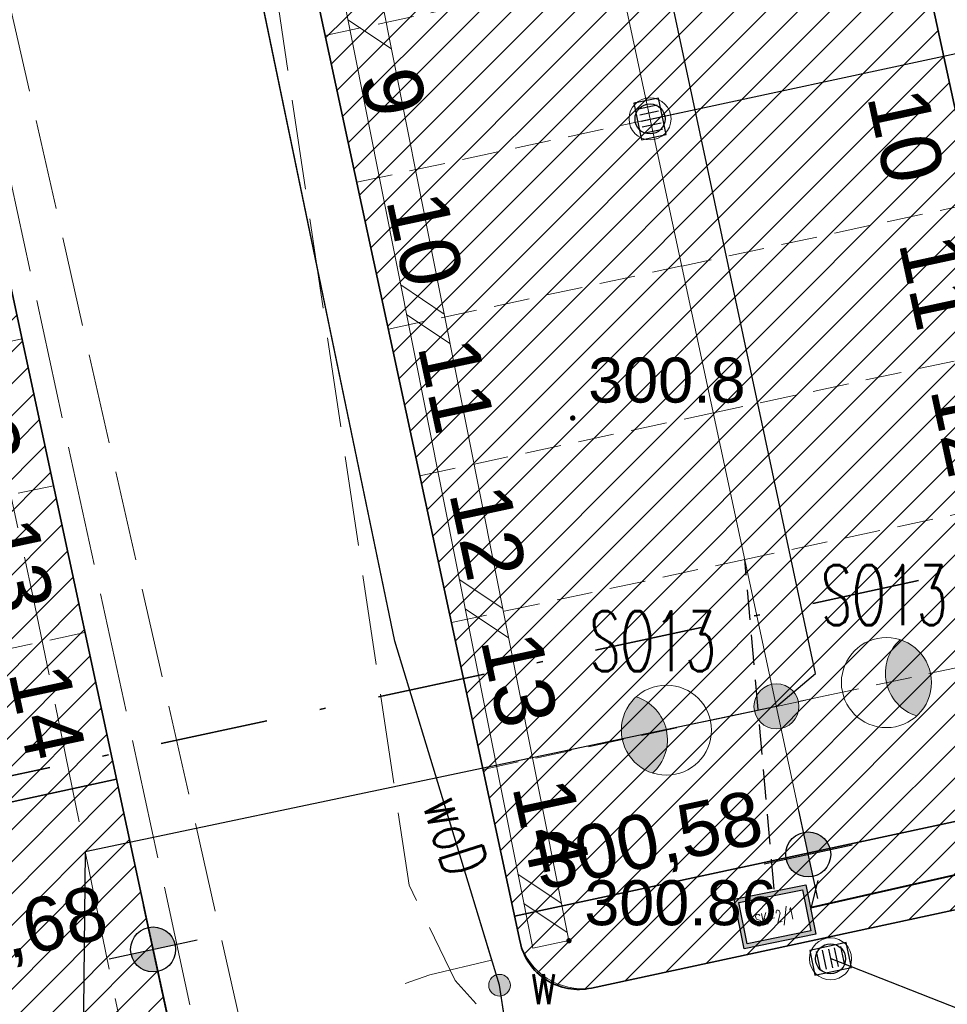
# Model space of a CAD drawing. Header units: metres. Extents: x 6567600 to 13135881, y 5574237 to 11149086.
# Tile 70 of 120: x 6567882 to 6567897, y 5574475 to 5574492. Entities that reach past the tile are written whole.
import ezdxf
from ezdxf.enums import TextEntityAlignment as Align

# ---------------------------------------------------------------- set-up
doc = ezdxf.new("R2010")
doc.units = ezdxf.units.M
for name, pattern in [('SEL_r', [1.5, 1, -0.5]), ('zzzxref_260316$0$_MDCP$0$L_2_50', [2.5, 2, -0.5]), ('zzzxref_260316$0$_MDCP$1$L_0_06', [2, 1.5, -0.5]), ('zzzxref_260316$0$PR1183 Chorzów Metalowców V09_TT$0$Kropki i Kreski', [3.6, 1.8, -0.9, 0, -0.9]), ('zzzxref_260316$0$PR1183 Chorzów Metalowców V09_TT$0$Przerywana gęsta', [0.9, 0.6, -0.3])]:
    doc.linetypes.add(name, pattern=pattern)
for name, color, linetype in [('SEL_atrybut_bloku1', 7, 'Continuous'), ('SEL_atrybut_bloku2', 9, 'Continuous'), ('SEN_atrybut_bloku1', 7, 'Continuous'), ('SEN_atrybut_bloku2', 9, 'Continuous'), ('zzzxref_260316$0$_MDCP$0$OTRN_O', 7, 'Continuous'), ('zzzxref_260316$0$PR1183 Chorzów Metalowców V09_TT$0$01FORMA - PZT - Inne obiekty', 7, 'Continuous'), ('zzzxref_260316$0$PR1183 Chorzów Metalowców V09_TT$0$FORMA - Arch 01 - PZT 1 Strefy', 7, 'Continuous'), ('zzzxref_260316$0$PR1183 Chorzów Metalowców V09_TT$0$FORMA - Arch 01 - PZT-3 Ukształtowanie terenu', 7, 'Continuous'), ('zzzxref_260316$0$PR1183 Chorzów Metalowców V09_TT$0$FORMA - Arch 01 - PZT-3 Zagospodarowanie', 7, 'Continuous'), ('zzzxref_260316$0$PR1183 Chorzów Metalowców V09_TT$0$FORMA - Arch 01 - PZT-5 Opisy ogólne', 7, 'Continuous')]:
    doc.layers.add(name, color=color, linetype=linetype)
for name, color, linetype, lineweight in [('SEL_kanalizacja_kablowa_nN', 1, 'SEL_knN', 40), ('SEL_sieci_kable_nN', 1, 'SEL_eN', 30), ('SEL_sieci_oswietlenie_oprawy', 152, 'Continuous', 20), ('SEL_sieci_pomocnicza_przerywana', 140, 'SEL_r', 25), ('SEN_studnia_kablowa_typ', 30, 'Continuous', 20), ('zzzxref_260316$0$_MDCP$0$GES_PrzewodElektroenergetyczny_Projektowany', 7, 'Continuous', 18), ('zzzxref_260316$0$_MDCP$0$GES_UrzadzeniaSiecWodociagowa_P', 7, 'Continuous', 18), ('zzzxref_260316$0$_MDCP$0$KR_ObiektKarto', 7, 'Continuous', 18), ('zzzxref_260316$0$_MDCP$0$OT_Budowle', 7, 'Continuous', 18), ('zzzxref_260316$0$_MDCP$0$OT_Komunikacja', 7, 'Continuous', 18), ('zzzxref_260316$0$_MDCP$0$OTRN', 7, 'Continuous', 13), ('zzzxref_260316$0$_MDCP$0$OTRS', 7, 'Continuous', 13), ('zzzxref_260316$0$_MDCP$0$OTRS_O', 7, 'Continuous', 20), ('zzzxref_260316$0$_MDCP$1$GES_PrzewodWodociagowy', 5, 'Continuous', 18), ('zzzxref_260316$0$_Tt_DO_LIKWIDACJI', 7, 'Continuous', 25), ('zzzxref_260316$0$_TT_KAN_D_II etap', 116, 'Continuous', 25), ('zzzxref_260316$0$_TT_KAN_D_WPUST', 7, 'Continuous', 25)]:
    doc.layers.add(name, color=color, linetype=linetype, lineweight=lineweight)
doc.layers.add('SEL_sieci_kable_nN_oswietlenie', color=7, linetype='SEL_eNN', lineweight=30, true_color=0xff7a7a)
doc.styles.add('ARIAL', font='ARIALN.TTF', dxfattribs={"width": 0.8})
doc.styles.add('ROMANS', font='romans.shx', dxfattribs={"width": 0.8})
doc.styles.add('zzzxref_260316$0$$TD_AUDIT_GENERATED_(9E133)', font='simplex.shx')
doc.styles.add('zzzxref_260316$0$$TD_AUDIT_GENERATED_(9E16A)', font='arial.ttf', dxfattribs={"width": 0.9})
doc.styles.add('zzzxref_260316$0$$TD_AUDIT_GENERATED_(B0E6E)', font='arial.ttf')
doc.styles.add('zzzxref_260316$0$$TD_AUDIT_GENERATED_(B0E75)', font='arial.ttf')
doc.styles.add('zzzxref_260316$0$ROMANS', font='romans.shx', dxfattribs={"width": 0.9})
doc.linetypes.add('SEL_eN', pattern='A,5,["eN",ARIAL,S=1,R=0,X=1.8,Y=0.25],5', length=10)
doc.linetypes.add('SEL_eNN', pattern='A,5,["eNN",ARIAL,S=1,R=0,X=1.45,Y=0.25],5', length=10)
doc.linetypes.add('SEL_knN', pattern='A,5,["knN",ARIAL,S=1,R=0,X=1.8,Y=0.25],5', length=10)
doc.linetypes.add('zzzxref_260316$0$likwidacja1', pattern='A,0,-1,["X",zzzxref_260316$0$ROMANS,S=0.6,R=0,X=-0.1,Y=-0.3],-1', length=2)
doc.linetypes.add('zzzxref_260316$0$PR1183 Chorzów Metalowców V09_TT$0$X 1_2', pattern='A,0,[8,PR1183 ChorzĂłw MetalowcĂłw V091.Shx,S=0.039206,R=0,X=0,Y=0],-4.94,0', length=4.94)
pattern_1 = [(45, (0, 1.2501), (-0.265165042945, 0.265165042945), [])]

# ---------------------------------------------------------------- blocks, each defined once
blk = doc.blocks.new('oprawa zewnetrzna stojaca')
for points in [[(2.625, 0, 0.267949), (2.25, 0.65, 0.57735), (2.25, -0.65, 0.267949)], [(0.375, 0, 1), (-0.375, 0, 1)]]:
    blk.add_hatch(color=256).paths.add_polyline_path(points)
blk.add_line((1.125, 0), (0.375, 0))
for centre, radius in [((1.875, 0), 0.75), ((0, 0), 0.375)]:
    blk.add_circle(centre, radius)
blk.add_arc((2.625, 0), 0.75, 120, 240)
at = {"layer": 'SEL_atrybut_bloku1', "style": 'ROMANS', "width": 0.6, "flags": 8}
blk.add_attdef('TYP', text='', height=1, dxfattribs=at).set_placement((1.873, 0.9), align=Align.CENTER)
at = {"layer": 'SEL_atrybut_bloku2', "style": 'ROMANS', "width": 0.6, "flags": 8}
for tag, p in [('OPIS1', (1.873, -1.638)), ('OPIS2', (1.873, -2.499))]:
    blk.add_attdef(tag, text='', height=0.75, dxfattribs=at).set_placement(p, align=Align.CENTER)
blk = doc.blocks.new('studnia_SK2_1')
at = {"linetype": 'Continuous'}
h = blk.add_hatch(color=256, dxfattribs=at)
h.paths.add_polyline_path([(-0.61, 0.84), (-0.61, 0), (0.61, 0), (0.61, 0.84)])
h.paths.add_polyline_path([(0.54, 0.77), (0.54, 0.07), (-0.54, 0.07), (-0.54, 0.77)], flags=16)
for points in [[(-0.61, 0.84), (0.61, 0.84), (0.61, 0), (-0.61, 0)], [(-0.54, 0.77), (0.54, 0.77), (0.54, 0.07), (-0.54, 0.07)]]:
    blk.add_lwpolyline(points, close=True, dxfattribs=at)
at = {"linetype": 'Continuous', "flags": 128}
for points in [[(-0.61, 0.84), (0.61, 0.84), (0.61, 0), (-0.61, 0), (-0.61, 0.84)], [(-0.54, 0.77), (0.54, 0.77), (0.54, 0.07), (-0.54, 0.07), (-0.54, 0.77)]]:
    blk.add_lwpolyline(points, dxfattribs=at)
at = {"layer": 'SEN_atrybut_bloku1', "style": 'ROMANS', "width": 0.6, "flags": 8}
blk.add_attdef('TYP', text='', height=1, dxfattribs=at).set_placement((0, 0.94), align=Align.CENTER)
at = {"layer": 'SEN_atrybut_bloku2', "style": 'ROMANS', "width": 0.6, "flags": 8}
for tag, p in [('OPIS1', (0, -0.85)), ('OPIS2', (0, -1.7))]:
    blk.add_attdef(tag, text='', height=0.75, dxfattribs=at).set_placement(p, align=Align.CENTER)
at = {"layer": 'SEN_studnia_kablowa_typ', "color": 0, "style": 'ROMANS', "width": 0.6}
blk.add_text('SK-2/1', height=0.2, dxfattribs=at).set_placement((0, 0.42), align=Align.MIDDLE_CENTER)
blk = doc.blocks.new('zzzxref_260316$0$_MDCP$0$OTRS')
at = {"layer": 'zzzxref_260316$0$_MDCP$0$OTRS', "color": 0, "lineweight": -3, "const_width": 0.09}
blk.add_lwpolyline([(-0.045, 0, 1), (0.045, 0, 1)], format="xyb", close=True, dxfattribs=at)
at = {"layer": 'zzzxref_260316$0$_MDCP$0$OTRS_O', "color": 0, "style": 'zzzxref_260316$0$$TD_AUDIT_GENERATED_(9E16A)'}
blk.add_attdef('RZEDNA', (0.514, 0.515), '', height=1.5, dxfattribs=at)
blk = doc.blocks.new('zzzxref_260316$0$_MDCP$0$OTRN')
at = {"layer": 'zzzxref_260316$0$_MDCP$0$OTRN', "color": 0, "const_width": 0.09}
blk.add_lwpolyline([(-0.045, 0, 1), (0.045, 0, 1)], format="xyb", close=True, dxfattribs=at)
at = {"layer": 'zzzxref_260316$0$_MDCP$0$OTRN_O', "color": 0, "style": 'zzzxref_260316$0$$TD_AUDIT_GENERATED_(9E16A)'}
blk.add_attdef('RZEDNA', (0.514, 0.515), '', height=1.5, dxfattribs=at)
blk = doc.blocks.new('zzzxref_260316$0$_MDCP$0$other_SUWW')
at = {"linetype": 'Continuous', "lineweight": 18}
blk.add_hatch(color=0, dxfattribs=at).paths.add_polyline_path([(0, -0.361, 1), (0, 0.361, 1)])
at = {"color": 0, "linetype": 'Continuous', "lineweight": 18}
blk.add_circle((0, 0), 0.361, dxfattribs=at)
blk = doc.blocks.new('zzzxref_260316$0$PR1183 Chorzów Metalowców V09_TT$0$Miejsca parkingowe 27[8]', base_point=(6567892.619, 5574511.932))
at = {"layer": 'zzzxref_260316$0$PR1183 Chorzów Metalowców V09_TT$0$FORMA - Arch 01 - PZT-3 Zagospodarowanie', "color": 7, "linetype": 'zzzxref_260316$0$PR1183 Chorzów Metalowców V09_TT$0$Przerywana gęsta', "lineweight": 13}
for p, q in [((6567897.347, 5574489.934), (6567892.459, 5574488.883)), ((6567897.872, 5574487.49), (6567892.984, 5574486.439)), ((6567898.398, 5574485.046), (6567893.509, 5574483.995)), ((6567898.923, 5574482.601), (6567894.035, 5574481.551)), ((6567899.448, 5574480.157), (6567894.56, 5574479.107))]:
    blk.add_line(p, q, dxfattribs=at)
at = {"layer": 'zzzxref_260316$0$PR1183 Chorzów Metalowców V09_TT$0$FORMA - Arch 01 - PZT-3 Zagospodarowanie', "color": 7, "lineweight": 13, "style": 'zzzxref_260316$0$$TD_AUDIT_GENERATED_(B0E75)'}
for tag, p in [('num_start_0', (6567891.992, 5574510.617)), ('num_start_1', (6567892.518, 5574508.173)), ('num_start_2', (6567893.043, 5574505.72)), ('num_start_3', (6567893.568, 5574503.284)), ('num_start_4', (6567894.094, 5574500.832)), ('num_start_5', (6567894.619, 5574498.388)), ('num_start_6', (6567895.144, 5574495.952)), ('num_start_7', (6567895.67, 5574493.499)), ('num_start_8', (6567896.195, 5574491.055)), ('num_start_9', (6567896.72, 5574488.611)), ('num_start_10', (6567897.245, 5574486.175)), ('num_start_11', (6567897.771, 5574483.731)), ('num_start_12', (6567898.296, 5574481.278)), ('num_start_13', (6567898.821, 5574478.842))]:
    blk.add_attdef(tag, text='', height=1, rotation=282.1296, dxfattribs=at).set_placement(p, align=Align.MIDDLE_CENTER)
blk = doc.blocks.new('zzzxref_260316$0$PR1183 Chorzów Metalowców V09_TT$0$Miejsca parkingowe 27[7]', base_point=(6567882.843, 5574509.83))
at = {"layer": 'zzzxref_260316$0$PR1183 Chorzów Metalowców V09_TT$0$FORMA - Arch 01 - PZT-3 Zagospodarowanie', "color": 7, "linetype": 'zzzxref_260316$0$PR1183 Chorzów Metalowców V09_TT$0$Przerywana gęsta', "lineweight": 13}
for p, q in [((6567887.045, 5574490.277), (6567891.933, 5574491.328)), ((6567887.57, 5574487.833), (6567892.459, 5574488.883)), ((6567888.096, 5574485.389), (6567892.984, 5574486.439)), ((6567888.621, 5574482.944), (6567893.509, 5574483.995)), ((6567889.146, 5574480.5), (6567894.035, 5574481.551)), ((6567889.672, 5574478.056), (6567894.56, 5574479.107))]:
    blk.add_line(p, q, dxfattribs=at)
at = {"layer": 'zzzxref_260316$0$PR1183 Chorzów Metalowców V09_TT$0$FORMA - Arch 01 - PZT-3 Zagospodarowanie', "color": 7, "lineweight": 13, "style": 'zzzxref_260316$0$$TD_AUDIT_GENERATED_(B0E75)'}
for tag, p in [('num_start_0', (6567883.978, 5574508.894)), ('num_start_1', (6567884.503, 5574506.45)), ('num_start_2', (6567885.028, 5574503.998)), ('num_start_3', (6567885.554, 5574501.562)), ('num_start_4', (6567886.079, 5574499.109)), ('num_start_5', (6567886.604, 5574496.665)), ('num_start_6', (6567887.13, 5574494.229)), ('num_start_7', (6567887.655, 5574491.776)), ('num_start_8', (6567888.18, 5574489.332)), ('num_start_9', (6567888.706, 5574486.888)), ('num_start_10', (6567889.231, 5574484.452)), ('num_start_11', (6567889.756, 5574482.008)), ('num_start_12', (6567890.281, 5574479.556)), ('num_start_13', (6567890.807, 5574477.12))]:
    blk.add_attdef(tag, text='', height=1, rotation=282.1296, dxfattribs=at).set_placement(p, align=Align.MIDDLE_CENTER)
blk = doc.blocks.new('zzzxref_260316$0$PR1183 Chorzów Metalowców V09_TT$0$Miejsca parkingowe 27[6]', base_point=(6567876.212, 5574512.111))
at = {"layer": 'zzzxref_260316$0$PR1183 Chorzów Metalowców V09_TT$0$FORMA - Arch 01 - PZT-3 Zagospodarowanie', "color": 7, "linetype": 'zzzxref_260316$0$PR1183 Chorzów Metalowców V09_TT$0$Przerywana gęsta', "lineweight": 13}
for p, q in [((6567881.991, 5574485.225), (6567877.102, 5574484.175)), ((6567882.516, 5574482.781), (6567877.628, 5574481.731)), ((6567883.041, 5574480.337), (6567878.153, 5574479.286))]:
    blk.add_line(p, q, dxfattribs=at)
at = {"layer": 'zzzxref_260316$0$PR1183 Chorzów Metalowców V09_TT$0$FORMA - Arch 01 - PZT-3 Zagospodarowanie', "color": 7, "lineweight": 13, "style": 'zzzxref_260316$0$$TD_AUDIT_GENERATED_(B0E75)'}
for tag, p in [('num_start_0', (6567875.585, 5574510.797)), ('num_start_1', (6567876.111, 5574508.352)), ('num_start_2', (6567876.636, 5574505.9)), ('num_start_3', (6567877.161, 5574503.464)), ('num_start_4', (6567877.687, 5574501.011)), ('num_start_5', (6567878.212, 5574498.567)), ('num_start_6', (6567878.737, 5574496.131)), ('num_start_7', (6567879.263, 5574493.679)), ('num_start_8', (6567879.788, 5574491.234)), ('num_start_9', (6567880.313, 5574488.791)), ('num_start_10', (6567880.839, 5574486.355)), ('num_start_11', (6567881.364, 5574483.911)), ('num_start_12', (6567881.889, 5574481.458)), ('num_start_13', (6567882.414, 5574479.022))]:
    blk.add_attdef(tag, text='', height=1, rotation=282.1296, dxfattribs=at).set_placement(p, align=Align.MIDDLE_CENTER)
blk = doc.blocks.new('zzzxref_260316$0$PR1183 Chorzów Metalowców V09_TT$0$Płaszczyzna odcinająca_2', base_point=(6567836.554, 5574468.225))
at = {"layer": 'zzzxref_260316$0$PR1183 Chorzów Metalowców V09_TT$0$FORMA - Arch 01 - PZT-5 Opisy ogólne', "color": 7, "linetype": 'zzzxref_260316$0$PR1183 Chorzów Metalowców V09_TT$0$Kropki i Kreski', "lineweight": 35}
blk.add_line((6567837.287, 5574468.383), (6567939.812, 5574490.418), dxfattribs=at)
blk = doc.blocks.new('zzzxref_260316$0$PR1183 Chorzów Metalowców V09_TT$0$Koty wysokościowe_75', base_point=(6567895.09, 5574476.642))
at = {"layer": 'zzzxref_260316$0$PR1183 Chorzów Metalowców V09_TT$0$FORMA - Arch 01 - PZT-3 Ukształtowanie terenu', "linetype": 'Continuous', "lineweight": 25}
for points in [[(6567895.09, 5574476.642), (6567895.456, 5574476.721), (6567895.398, 5574476.855), (6567895.293, 5574476.957), (6567895.157, 5574477.011), (6567895.011, 5574477.009)], [(6567895.09, 5574476.642), (6567894.723, 5574476.563), (6567894.781, 5574476.429), (6567894.886, 5574476.327), (6567895.022, 5574476.273), (6567895.168, 5574476.275)]]:
    blk.add_hatch(color=6, dxfattribs=at).paths.add_polyline_path(points)
at = {"layer": 'zzzxref_260316$0$PR1183 Chorzów Metalowców V09_TT$0$FORMA - Arch 01 - PZT-3 Ukształtowanie terenu', "color": 6, "linetype": 'Continuous', "lineweight": 25}
for p, q in [((6567895.247, 5574475.909), (6567894.932, 5574477.375)), ((6567894.356, 5574476.484), (6567895.823, 5574476.8))]:
    blk.add_line(p, q, dxfattribs=at)
blk.add_circle((6567895.09, 5574476.642), 0.375, dxfattribs=at)
at = {"layer": 'zzzxref_260316$0$PR1183 Chorzów Metalowców V09_TT$0$FORMA - Arch 01 - PZT-3 Ukształtowanie terenu', "color": 6, "lineweight": 25, "insert": (6567890.665, 5574475.878), "char_height": 0.9, "attachment_point": 7, "rotation": 12.1296, "style": 'zzzxref_260316$0$$TD_AUDIT_GENERATED_(B0E6E)'}
blk.add_mtext('\\A1;{\\pql;\\fArial|b0|i0|c238|p0;\\W1.000000;300,58}', dxfattribs=at)
blk = doc.blocks.new('zzzxref_260316$0$PR1183 Chorzów Metalowców V09_TT$0$Koty wysokościowe_74', base_point=(6567884.176, 5574475.059))
at = {"layer": 'zzzxref_260316$0$PR1183 Chorzów Metalowców V09_TT$0$FORMA - Arch 01 - PZT-3 Ukształtowanie terenu', "linetype": 'Continuous', "lineweight": 25}
for points in [[(6567884.176, 5574475.059), (6567884.542, 5574475.138), (6567884.484, 5574475.273), (6567884.379, 5574475.374), (6567884.243, 5574475.428), (6567884.097, 5574475.426)], [(6567884.176, 5574475.059), (6567883.809, 5574474.981), (6567883.867, 5574474.846), (6567883.972, 5574474.744), (6567884.108, 5574474.691), (6567884.254, 5574474.693)]]:
    blk.add_hatch(color=6, dxfattribs=at).paths.add_polyline_path(points)
at = {"layer": 'zzzxref_260316$0$PR1183 Chorzów Metalowców V09_TT$0$FORMA - Arch 01 - PZT-3 Ukształtowanie terenu', "color": 6, "linetype": 'Continuous', "lineweight": 25}
for p, q in [((6567884.333, 5574474.326), (6567884.018, 5574475.793)), ((6567883.442, 5574474.902), (6567884.909, 5574475.217))]:
    blk.add_line(p, q, dxfattribs=at)
blk.add_circle((6567884.176, 5574475.059), 0.375, dxfattribs=at)
at = {"layer": 'zzzxref_260316$0$PR1183 Chorzów Metalowców V09_TT$0$FORMA - Arch 01 - PZT-3 Ukształtowanie terenu', "color": 6, "lineweight": 25, "insert": (6567879.751, 5574474.295), "char_height": 0.9, "attachment_point": 7, "rotation": 12.1296, "style": 'zzzxref_260316$0$$TD_AUDIT_GENERATED_(B0E6E)'}
blk.add_mtext('\\A1;{\\pql;\\fArial|b0|i0|c238|p0;\\W1.000000;300,68}', dxfattribs=at)
blk = doc.blocks.new('zzzxref_260316')
at = {"layer": 'zzzxref_260316$0$PR1183 Chorzów Metalowców V09_TT$0$FORMA - Arch 01 - PZT 1 Strefy', "linetype": 'Continuous', "lineweight": 0, "true_color": 0x577933}
h = blk.add_hatch(dxfattribs=at)
h.set_pattern_fill('ANSI31', color=77, scale=3, style=0)
h.set_pattern_definition(pattern_1)
h.paths.add_polyline_path([(6567829, 5574518.49), (6567842.398, 5574472.369), (6567844.165, 5574472.882), (6567846.931, 5574463.362), (6567846.967, 5574485.722), (6567835.736, 5574537.98), (6567846.642, 5574540.324), (6567844.864, 5574548.6), (6567918.571, 5574564.441), (6567935.605, 5574485.184), (6567930.975, 5574478.018), (6567931.227, 5574476.845), (6567933.57, 5574477.348, 0.216609), (6567938.884, 5574481.335), (6567921.55, 5574569.11), (6567849.267, 5574552.203), (6567830.11, 5574547.72)])
at = {"layer": 'zzzxref_260316$0$PR1183 Chorzów Metalowców V09_TT$0$FORMA - Arch 01 - PZT 1 Strefy', "linetype": 'Continuous', "lineweight": 0, "true_color": 0x606060}
h = blk.add_hatch(dxfattribs=at)
h.set_pattern_fill('ANSI31', color=251, scale=3, style=0)
h.set_pattern_definition(pattern_1)
h.paths.add_polyline_path([(6567877.761, 5574471.437), (6567884.905, 5574472.973), (6567884.671, 5574474.061), (6567884.473, 5574474.979), (6567883.567, 5574479.143), (6567878.678, 5574478.092), (6567871.324, 5574512.311), (6567876.212, 5574513.361), (6567874.387, 5574521.856), (6567909.387, 5574529.379), (6567910.438, 5574524.49), (6567911.513, 5574524.721, 0.390142), (6567916.985, 5574532.464), (6567916.781, 5574533.525), (6567866.729, 5574522.767)])
at = {"layer": 'zzzxref_260316$0$PR1183 Chorzów Metalowców V09_TT$0$FORMA - Arch 01 - PZT 1 Strefy', "linetype": 'Continuous', "lineweight": 0, "true_color": 0x4b7a78}
h = blk.add_hatch(dxfattribs=at)
h.set_pattern_fill('ANSI31', color=137, scale=3, style=0)
h.set_pattern_definition(pattern_1)
h.paths.add_polyline_path([(6567871.324, 5574512.311), (6567878.678, 5574478.092), (6567883.567, 5574479.143), (6567876.212, 5574513.361)])
h = blk.add_hatch(dxfattribs=at)
h.set_pattern_fill('ANSI31', color=137, scale=3, style=0)
h.set_pattern_definition(pattern_1)
h.paths.add_polyline_path([(6567890.194, 5574476.861), (6567899.971, 5574478.963), (6567892.616, 5574513.181), (6567882.84, 5574511.08)])
at = {"layer": 'zzzxref_260316$0$PR1183 Chorzów Metalowców V09_TT$0$FORMA - Arch 01 - PZT 1 Strefy', "linetype": 'Continuous', "lineweight": 0, "true_color": 0x577933}
h = blk.add_hatch(dxfattribs=at)
h.set_pattern_fill('ANSI31', color=77, scale=3, style=0)
h.set_pattern_definition(pattern_1)
h.paths.add_polyline_path([(6567899.974, 5574478.963), (6567890.194, 5574476.861), (6567890.289, 5574476.433, 0.414214), (6567891.477, 5574475.666), (6567899.298, 5574477.347, 0.414214), (6567900.066, 5574478.535)])
at = {"layer": 'zzzxref_260316$0$_MDCP$0$GES_PrzewodElektroenergetyczny_Projektowany', "color": 1, "linetype": 'zzzxref_260316$0$_MDCP$0$L_2_50', "lineweight": 18, "flags": 128}
for points in [[(6567968.757, 5574418.447), (6567965.79, 5574417.788), (6567964.269, 5574419.682), (6567962.444, 5574428.423), (6567960.927, 5574438.382), (6567955.785, 5574440.828), (6567943.735, 5574448.879), (6567937.061, 5574453.287), (6567929.241, 5574458.206), (6567924.301, 5574460.739), (6567918.598, 5574463.02), (6567911.377, 5574464.921), (6567904.643, 5574465.783), (6567895.738, 5574466.364), (6567887.791, 5574468.949), (6567886.282, 5574470.192), (6567885.356, 5574472.785), (6567880.925, 5574493.141), (6567879.016, 5574496.438), (6567878.444, 5574499.11), (6567874.34, 5574499.268), (6567872.908, 5574505.876), (6567870.567, 5574509.67), (6567868.305, 5574511.329), (6567862.172, 5574511.906), (6567852.994, 5574510.772), (6567850.203, 5574522.019), (6567848.1, 5574529.505), (6567843.148, 5574549.062), (6567840.304, 5574561.676)], [(6567969.013, 5574417.508), (6567965.67, 5574416.775), (6567965.136, 5574416.988), (6567963.338, 5574419.374), (6567961.4, 5574428.408), (6567959.839, 5574437.722), (6567955.495, 5574439.686), (6567949.589, 5574443.706), (6567943.221, 5574448.01), (6567937.351, 5574451.781), (6567931.445, 5574455.553), (6567928.35, 5574457.367), (6567924.259, 5574459.573), (6567918.175, 5574462.063), (6567911.487, 5574463.842), (6567904.656, 5574464.624), (6567895.691, 5574465.123), (6567890.711, 5574466.83), (6567887.509, 5574467.826), (6567885.41, 5574469.356), (6567884.058, 5574472.665), (6567883.631, 5574475.084), (6567882.172, 5574482.199), (6567880.002, 5574492.125), (6567879.789, 5574492.837), (6567878.117, 5574495.647), (6567877.606, 5574498.034), (6567873.799, 5574498.12), (6567873.492, 5574498.529), (6567871.962, 5574505.181), (6567869.85, 5574508.829), (6567867.823, 5574510.339), (6567862.143, 5574510.874), (6567852.516, 5574509.777), (6567850.708, 5574516.687), (6567849.134, 5574522.547)]]:
    blk.add_lwpolyline(points, dxfattribs=at)
at = {"layer": 'zzzxref_260316$0$_MDCP$0$KR_ObiektKarto', "linetype": 'Continuous', "lineweight": 13, "flags": 128}
for points in [[(6567888.146, 5574491.304), (6567887.422, 5574491.788)], [(6567889.025, 5574486.89), (6567888.301, 5574487.374)], [(6567889.122, 5574486.4), (6567888.398, 5574486.883)], [(6567890, 5574481.986), (6567889.277, 5574482.469)], [(6567890.098, 5574481.496), (6567889.375, 5574481.979)], [(6567890.976, 5574477.082), (6567890.254, 5574477.565)], [(6567891.074, 5574476.592), (6567890.352, 5574477.074)]]:
    blk.add_lwpolyline(points, dxfattribs=at)
at = {"layer": 'zzzxref_260316$0$_MDCP$0$OT_Budowle', "color": 7, "linetype": 'Continuous', "lineweight": 18, "flags": 128}
blk.add_lwpolyline([(6567876.26, 5574547.82), (6567876.86, 5574547.94), (6567884.01, 5574512.09), (6567891.1, 5574476.46), (6567890.5, 5574476.33), (6567882.96, 5574514.19), (6567879.87, 5574529.68), (6567876.97, 5574544.24)], close=True, dxfattribs=at)
at = {"layer": 'zzzxref_260316$0$_MDCP$0$OT_Komunikacja', "color": 7, "linetype": 'zzzxref_260316$0$_MDCP$1$L_0_06', "lineweight": 18, "flags": 128}
blk.add_lwpolyline([(6567882.96, 5574514.19), (6567888.44, 5574477.38), (6567889.21, 5574475.79), (6567889.95, 5574474.97), (6567890.49, 5574474.7), (6567893.61, 5574473.71), (6567902.37, 5574471.63), (6567913.26, 5574468.91), (6567913.873, 5574468.734), (6567913.06, 5574465.175), (6567909.46, 5574465.92), (6567901.4, 5574466.74), (6567896.97, 5574466.97), (6567892.9, 5574468.19), (6567889.15, 5574469.24), (6567888, 5574469.69), (6567887.04, 5574470.68), (6567886.14, 5574472.85), (6567879.8, 5574500.83), (6567875.93, 5574514.86), (6567873.96, 5574525.12), (6567870.68, 5574544.68), (6567869.69, 5574556.86), (6567875.1, 5574558.32), (6567875.46, 5574553.45), (6567875.76, 5574549.86), (6567876.26, 5574547.82), (6567876.97, 5574544.24), (6567879.87, 5574529.68)], close=True, dxfattribs=at)
at = {"layer": 'zzzxref_260316$0$_MDCP$1$GES_PrzewodWodociagowy', "color": 5, "linetype": 'Continuous', "lineweight": 18, "flags": 128}
for points in [[(6567889.812, 5574476.132), (6567888.204, 5574481.442), (6567881.57, 5574513.41)], [(6567889.812, 5574476.132), (6567888.785, 5574475.889)], [(6567889.947, 5574475.714), (6567889.812, 5574476.132)], [(6567888.785, 5574475.889), (6567888.377, 5574475.744)], [(6567892.522, 5574458.995), (6567889.947, 5574475.714)]]:
    blk.add_lwpolyline(points, dxfattribs=at)
at = {"layer": 'zzzxref_260316$0$_Tt_DO_LIKWIDACJI', "linetype": 'zzzxref_260316$0$likwidacja1', "lineweight": 20}
blk.add_lwpolyline([(6567842.91, 5574518.88), (6567847.17, 5574519.59), (6567848.18, 5574514.91), (6567869.01, 5574519), (6567881.57, 5574513.41), (6567888.204, 5574481.442), (6567889.947, 5574475.714), (6567892.522, 5574458.995), (6567892.06, 5574455.65)], dxfattribs=at)
at = {"layer": 'zzzxref_260316$0$_TT_KAN_D_II etap'}
for p, q in [((6567892.456, 5574490.133), (6567897.983, 5574491.321)), ((6567895.465, 5574476.16), (6567901.885, 5574473.639))]:
    blk.add_line(p, q, dxfattribs=at)
at = {"layer": 'zzzxref_260316$0$_TT_KAN_D_WPUST', "lineweight": 30}
for p, q in [((6567892.261, 5574490.308), (6567892.575, 5574490.374)), ((6567892.283, 5574490.206), (6567892.596, 5574490.272)), ((6567892.305, 5574490.103), (6567892.618, 5574490.169)), ((6567892.325, 5574490.005), (6567892.639, 5574490.071)), ((6567892.347, 5574489.902), (6567892.66, 5574489.968)), ((6567895.293, 5574475.96), (6567895.227, 5574476.274)), ((6567895.396, 5574475.982), (6567895.329, 5574476.296)), ((6567895.498, 5574476.004), (6567895.432, 5574476.317)), ((6567895.596, 5574476.024), (6567895.53, 5574476.338)), ((6567895.699, 5574476.046), (6567895.633, 5574476.36))]:
    blk.add_line(p, q, dxfattribs=at)
for points in [[(6567892.724, 5574489.879), (6567892.596, 5574490.486), (6567892.185, 5574490.399), (6567892.313, 5574489.792)], [(6567895.722, 5574476.423), (6567895.115, 5574476.295), (6567895.202, 5574475.884), (6567895.809, 5574476.012)]]:
    blk.add_lwpolyline(points, close=True, dxfattribs=at)
at = {"layer": 'zzzxref_260316$0$_TT_KAN_D_WPUST', "lineweight": 18}
for centre in [(6567892.454, 5574490.139), (6567895.462, 5574476.154)]:
    blk.add_circle(centre, 0.35, dxfattribs=at)
at = {"layer": 'zzzxref_260316$0$_TT_KAN_D_WPUST', "color": 96, "lineweight": 30}
for centre in [(6567892.454, 5574490.139), (6567895.462, 5574476.154)]:
    blk.add_circle(centre, 0.25, dxfattribs=at)
at = {"layer": 'zzzxref_260316$0$PR1183 Chorzów Metalowców V09_TT$0$01FORMA - PZT - Inne obiekty', "color": 5, "linetype": 'zzzxref_260316$0$PR1183 Chorzów Metalowców V09_TT$0$X 1_2', "lineweight": 25}
for p, q in [((6567888.204, 5574481.442), (6567881.57, 5574513.41)), ((6567889.947, 5574475.714), (6567888.204, 5574481.442)), ((6567892.522, 5574458.995), (6567889.947, 5574475.714))]:
    blk.add_line(p, q, dxfattribs=at)
at = {"layer": 'zzzxref_260316$0$PR1183 Chorzów Metalowców V09_TT$0$FORMA - Arch 01 - PZT 1 Strefy', "color": 254, "linetype": 'Continuous', "lineweight": 13, "true_color": 0xd2d2ff}
for p, q in [((6567875.437, 5574516.968), (6567883.567, 5574479.143)), ((6567892.488, 5574513.779), (6567900.066, 5574478.535)), ((6567890.289, 5574476.433), (6567882.84, 5574511.08)), ((6567883.567, 5574479.143), (6567884.58, 5574474.437)), ((6567898.958, 5574477.274), (6567891.477, 5574475.666))]:
    blk.add_line(p, q, dxfattribs=at)
at = {"layer": 'zzzxref_260316$0$PR1183 Chorzów Metalowców V09_TT$0$FORMA - Arch 01 - PZT 1 Strefy', "color": 131, "linetype": 'Continuous', "lineweight": 13, "true_color": 0x97f4f0}
for p, q in [((6567883.567, 5574479.143), (6567876.212, 5574513.361)), ((6567899.971, 5574478.963), (6567892.616, 5574513.181)), ((6567882.84, 5574511.08), (6567890.194, 5574476.861)), ((6567878.678, 5574478.092), (6567883.567, 5574479.143)), ((6567890.194, 5574476.861), (6567899.971, 5574478.963))]:
    blk.add_line(p, q, dxfattribs=at)
at = {"layer": 'zzzxref_260316$0$PR1183 Chorzów Metalowców V09_TT$0$FORMA - Arch 01 - PZT 1 Strefy', "color": 9, "linetype": 'Continuous', "lineweight": 13}
for p, q in [((6567883.567, 5574479.143), (6567878.678, 5574478.092)), ((6567884.473, 5574474.979), (6567883.567, 5574479.143))]:
    blk.add_line(p, q, dxfattribs=at)
at = {"layer": 'zzzxref_260316$0$PR1183 Chorzów Metalowców V09_TT$0$FORMA - Arch 01 - PZT 1 Strefy', "color": 71, "linetype": 'Continuous', "lineweight": 13, "true_color": 0xaff266}
for p, q in [((6567899.974, 5574478.963), (6567890.194, 5574476.861)), ((6567891.477, 5574475.666), (6567899.298, 5574477.347)), ((6567890.194, 5574476.861), (6567890.289, 5574476.433))]:
    blk.add_line(p, q, dxfattribs=at)
at = {"layer": 'zzzxref_260316$0$PR1183 Chorzów Metalowców V09_TT$0$FORMA - Arch 01 - PZT 1 Strefy', "color": 254, "linetype": 'Continuous', "lineweight": 13, "true_color": 0xd2d2ff}
blk.add_arc((6567891.327, 5574476.737), 1.082, 196.3125, 277.9467, dxfattribs=at)
at = {"layer": 'zzzxref_260316$0$PR1183 Chorzów Metalowców V09_TT$0$FORMA - Arch 01 - PZT 1 Strefy', "color": 71, "linetype": 'Continuous', "lineweight": 13, "true_color": 0xaff266}
blk.add_arc((6567891.267, 5574476.644), 1, 192.1296, 282.1296, dxfattribs=at)
at = {"layer": 'zzzxref_260316$0$PR1183 Chorzów Metalowców V09_TT$0$FORMA - Arch 01 - PZT-3 Zagospodarowanie', "color": 7, "linetype": 'Continuous', "lineweight": 35}
for p, q in [((6567884.462, 5574474.977), (6567874.387, 5574521.856)), ((6567900.066, 5574478.535), (6567892.491, 5574513.78)), ((6567890.289, 5574476.433), (6567882.924, 5574510.701)), ((6567883.567, 5574479.143), (6567878.678, 5574478.092)), ((6567890.197, 5574476.862), (6567899.974, 5574478.963)), ((6567899.298, 5574477.347), (6567891.477, 5574475.666))]:
    blk.add_line(p, q, dxfattribs=at)
at = {"layer": 'zzzxref_260316$0$PR1183 Chorzów Metalowców V09_TT$0$FORMA - Arch 01 - PZT-3 Zagospodarowanie', "color": 7, "linetype": 'Continuous', "lineweight": 18}
blk.add_line((6567887.731, 5574512.131), (6567895.085, 5574477.913), dxfattribs=at)
at = {"layer": 'zzzxref_260316$0$PR1183 Chorzów Metalowców V09_TT$0$FORMA - Arch 01 - PZT-3 Zagospodarowanie', "color": 7, "linetype": 'Continuous', "lineweight": 35}
blk.add_arc((6567891.267, 5574476.644), 1, 192.1296, 282.1296, dxfattribs=at)
at = {"layer": 'zzzxref_260316$0$_MDCP$0$GES_UrzadzeniaSiecWodociagowa_P', "color": 5, "linetype": 'Continuous', "xscale": 0.5, "yscale": 0.5, "zscale": 0.5}
blk.add_blockref('zzzxref_260316$0$_MDCP$0$other_SUWW', (6567889.947, 5574475.714), dxfattribs=at)
at = {"layer": 'zzzxref_260316$0$_MDCP$0$OTRN', "color": 14, "xscale": 0.5, "yscale": 0.5, "zscale": 0.5}
blk.add_blockref('zzzxref_260316$0$_MDCP$0$OTRN', (6567891.167, 5574485.158, 300.782), dxfattribs=at).add_auto_attribs({'RZEDNA': '300.8'})
at = {"layer": 'zzzxref_260316$0$_MDCP$0$OTRS', "xscale": 0.5, "yscale": 0.5, "zscale": 0.5}
blk.add_blockref('zzzxref_260316$0$_MDCP$0$OTRS', (6567891.103, 5574476.455, 300.859), dxfattribs=at).add_auto_attribs({'RZEDNA': '300.86'})
at = {"layer": 'zzzxref_260316$0$PR1183 Chorzów Metalowców V09_TT$0$FORMA - Arch 01 - PZT-3 Ukształtowanie terenu', "color": 6, "lineweight": 25}
for name, p in [('zzzxref_260316$0$PR1183 Chorzów Metalowców V09_TT$0$Koty wysokościowe_75', (6567895.09, 5574477.892)), ('zzzxref_260316$0$PR1183 Chorzów Metalowców V09_TT$0$Koty wysokościowe_74', (6567884.176, 5574476.31))]:
    blk.add_blockref(name, p, dxfattribs=at)
at = {"layer": 'zzzxref_260316$0$PR1183 Chorzów Metalowców V09_TT$0$FORMA - Arch 01 - PZT-3 Zagospodarowanie', "color": 7, "linetype": 'zzzxref_260316$0$PR1183 Chorzów Metalowców V09_TT$0$Przerywana gęsta', "lineweight": 15}
ref = blk.add_blockref('zzzxref_260316$0$PR1183 Chorzów Metalowców V09_TT$0$Miejsca parkingowe 27[6]', (6567876.212, 5574513.361), dxfattribs=at)
ref.add_attrib('num_start_11', '12', dxfattribs={"color": 7, "lineweight": 13, "height": 1, "rotation": 282.1296, "style": 'zzzxref_260316$0$$TD_AUDIT_GENERATED_(B0E75)'}).set_placement((6567881.364, 5574485.161), align=Align.MIDDLE_CENTER)
ref.add_attrib('num_start_12', '13', dxfattribs={"color": 7, "lineweight": 13, "height": 1, "rotation": 282.1296, "style": 'zzzxref_260316$0$$TD_AUDIT_GENERATED_(B0E75)'}).set_placement((6567881.889, 5574482.708), align=Align.MIDDLE_CENTER)
ref.add_attrib('num_start_13', '14', dxfattribs={"color": 7, "lineweight": 13, "height": 1, "rotation": 282.1296, "style": 'zzzxref_260316$0$$TD_AUDIT_GENERATED_(B0E75)'}).set_placement((6567882.414, 5574480.272), align=Align.MIDDLE_CENTER)
ref = blk.add_blockref('zzzxref_260316$0$PR1183 Chorzów Metalowców V09_TT$0$Miejsca parkingowe 27[8]', (6567892.619, 5574513.182), dxfattribs=at)
ref.add_attrib('num_start_9', '10', dxfattribs={"color": 7, "lineweight": 13, "height": 1, "rotation": 282.1296, "style": 'zzzxref_260316$0$$TD_AUDIT_GENERATED_(B0E75)'}).set_placement((6567896.72, 5574489.861), align=Align.MIDDLE_CENTER)
ref.add_attrib('num_start_10', '11', dxfattribs={"color": 7, "lineweight": 13, "height": 1, "rotation": 282.1296, "style": 'zzzxref_260316$0$$TD_AUDIT_GENERATED_(B0E75)'}).set_placement((6567897.245, 5574487.425), align=Align.MIDDLE_CENTER)
ref.add_attrib('num_start_11', '12', dxfattribs={"color": 7, "lineweight": 13, "height": 1, "rotation": 282.1296, "style": 'zzzxref_260316$0$$TD_AUDIT_GENERATED_(B0E75)'}).set_placement((6567897.771, 5574484.981), align=Align.MIDDLE_CENTER)
ref = blk.add_blockref('zzzxref_260316$0$PR1183 Chorzów Metalowców V09_TT$0$Miejsca parkingowe 27[7]', (6567882.843, 5574511.081), dxfattribs=at)
ref.add_attrib('num_start_8', '9', dxfattribs={"color": 7, "lineweight": 13, "height": 1, "rotation": 282.1296, "style": 'zzzxref_260316$0$$TD_AUDIT_GENERATED_(B0E75)'}).set_placement((6567888.18, 5574490.582), align=Align.MIDDLE_CENTER)
ref.add_attrib('num_start_9', '10', dxfattribs={"color": 7, "lineweight": 13, "height": 1, "rotation": 282.1296, "style": 'zzzxref_260316$0$$TD_AUDIT_GENERATED_(B0E75)'}).set_placement((6567888.706, 5574488.138), align=Align.MIDDLE_CENTER)
ref.add_attrib('num_start_10', '11', dxfattribs={"color": 7, "lineweight": 13, "height": 1, "rotation": 282.1296, "style": 'zzzxref_260316$0$$TD_AUDIT_GENERATED_(B0E75)'}).set_placement((6567889.231, 5574485.703), align=Align.MIDDLE_CENTER)
ref.add_attrib('num_start_11', '12', dxfattribs={"color": 7, "lineweight": 13, "height": 1, "rotation": 282.1296, "style": 'zzzxref_260316$0$$TD_AUDIT_GENERATED_(B0E75)'}).set_placement((6567889.756, 5574483.258), align=Align.MIDDLE_CENTER)
ref.add_attrib('num_start_12', '13', dxfattribs={"color": 7, "lineweight": 13, "height": 1, "rotation": 282.1296, "style": 'zzzxref_260316$0$$TD_AUDIT_GENERATED_(B0E75)'}).set_placement((6567890.281, 5574480.806), align=Align.MIDDLE_CENTER)
ref.add_attrib('num_start_13', '14', dxfattribs={"color": 7, "lineweight": 13, "height": 1, "rotation": 282.1296, "style": 'zzzxref_260316$0$$TD_AUDIT_GENERATED_(B0E75)'}).set_placement((6567890.807, 5574478.37), align=Align.MIDDLE_CENTER)
at = {"layer": 'zzzxref_260316$0$PR1183 Chorzów Metalowców V09_TT$0$FORMA - Arch 01 - PZT-5 Opisy ogólne', "color": 7, "lineweight": 35}
blk.add_blockref('zzzxref_260316$0$PR1183 Chorzów Metalowców V09_TT$0$Płaszczyzna odcinająca_2', (6567836.554, 5574469.475), dxfattribs=at)
at = {"layer": 'zzzxref_260316$0$_MDCP$0$GES_UrzadzeniaSiecWodociagowa_P', "color": 5, "lineweight": 15, "style": 'zzzxref_260316$0$$TD_AUDIT_GENERATED_(9E133)', "width": 0.66}
blk.add_text('w', height=0.75, rotation=-360, dxfattribs=at).set_placement((6567890.448, 5574476.148), align=Align.TOP_LEFT)
at = {"layer": 'zzzxref_260316$0$_MDCP$1$GES_PrzewodWodociagowy', "color": 5, "lineweight": 15, "style": 'zzzxref_260316$0$$TD_AUDIT_GENERATED_(9E133)', "width": 0.66}
blk.add_text('woD', height=0.75, rotation=-72.1, dxfattribs=at).set_placement((6567889.215, 5574478.216), align=Align.MIDDLE_CENTER)

msp = doc.modelspace()

# ---------------------------------------------------------------- linework, layer by layer
at = {"layer": 'SEL_kanalizacja_kablowa_nN', "ltscale": 0.8}
msp.add_lwpolyline([(6567909.157, 5574480.18), (6567895.127, 5574477.003)], dxfattribs=at)
at = {"layer": 'SEL_sieci_kable_nN_oswietlenie', "ltscale": 0.8}
for points in [[(6567894.56, 5574480.357), (6567894.56, 5574480.357), (6567883.047, 5574477.935), (6567882.979, 5574471.641), (6567852.785, 5574465.28), (6567852.079, 5574465.916), (6567836.897, 5574536.557), (6567837.577, 5574537.642), (6567847.042, 5574539.675), (6567847.398, 5574540.343), (6567846.492, 5574544.512), (6567846.812, 5574544.873), (6567847.671, 5574545.057)], [(6567894.56, 5574480.357), (6567895.213, 5574480.907), (6567892.207, 5574494.97), (6567891.482, 5574495.038)]]:
    msp.add_lwpolyline(points, dxfattribs=at)
at = {"layer": 'SEL_sieci_pomocnicza_przerywana', "ltscale": 0.5}
for points in [[(6567894.52, 5574477.315), (6567894.035, 5574482.801)], [(6567895.133, 5574476.974), (6567895.274, 5574477.539)]]:
    msp.add_lwpolyline(points, dxfattribs=at)

# ---------------------------------------------------------------- block references
at = {"ltscale": 0.5}
msp.add_blockref('zzzxref_260316', (0, 0), dxfattribs=at)
at = {"layer": 'SEL_sieci_kable_nN', "rotation": 11.42750792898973}
msp.add_blockref('studnia_SK2_1', (6567894.618, 5574476.442), dxfattribs=at)
at = {"layer": 'SEL_sieci_oswietlenie_oprawy'}
ref = msp.add_blockref('oprawa zewnetrzna stojaca', (6567894.56, 5574480.357), dxfattribs=dict(at, rotation=12.20053319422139))
ref.add_attrib('TYP', 'SO13', dxfattribs={"layer": 'SEL_atrybut_bloku1', "height": 1, "style": 'ROMANS', "width": 0.6, "flags": 8}).set_placement((6567896.357, 5574481.711), align=Align.CENTER)
ref = msp.add_blockref('oprawa zewnetrzna stojaca', (6567894.56, 5574480.357), dxfattribs=dict(at, rotation=192.2005331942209))
ref.add_attrib('TYP', 'SO13', dxfattribs={"layer": 'SEL_atrybut_bloku1', "height": 1, "style": 'ROMANS', "width": 0.6, "flags": 8}).set_placement((6567892.5, 5574480.942), align=Align.CENTER)

doc.saveas('drawing.dxf')
